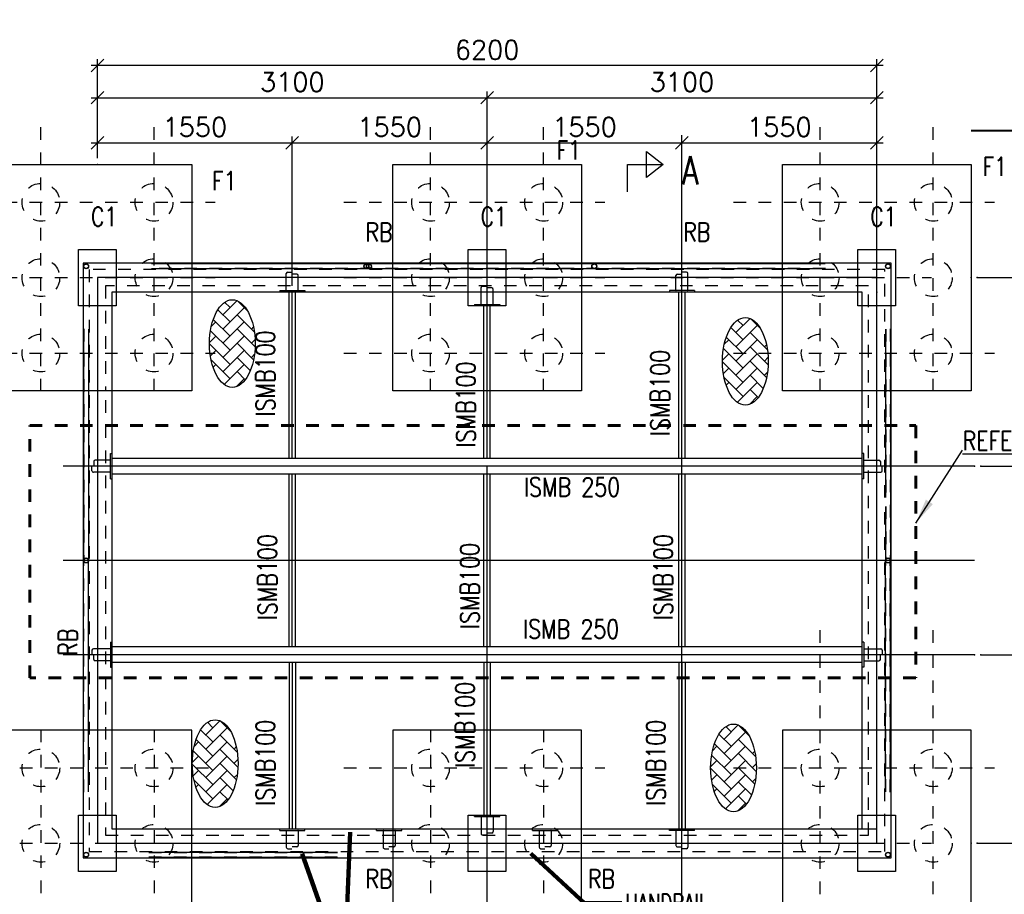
# Model space of a CAD drawing. Header units: inches. Extents: x 727810 to 1461440, y 2714588 to 5435005.
# Tile 186 of 233: x 729903.26 to 729911.09, y 2716067.69 to 2716074.65. Entities that reach past the tile are written whole.
import ezdxf

# ---------------------------------------------------------------- set-up
doc = ezdxf.new("R2010")
doc.units = ezdxf.units.IN
doc.header["$MEASUREMENT"] = 0
doc.linetypes.add('DIVIDEX2', pattern=[2.5, 1, -0.5, 0, -0.5, 0, -0.5])
doc.linetypes.add('HIDDEN', pattern=[0.375, 0.25, -0.125])
doc.layers.add('AM_5', color=3, linetype='Continuous', lineweight=15)
doc.layers.add('AM_8', color=1, linetype='Continuous', lineweight=15)
doc.layers.add('DETAILS', color=7, linetype='Continuous')
doc.layers.add('Inverter Room', color=7, linetype='Continuous')
doc.styles.add('RANJAN', font='romans.shx', dxfattribs={"width": 0.75})
doc.styles.add('ROMANS', font='ROMANS.shx', dxfattribs={"height": 10})
doc.dimstyles.new('DIM-', dxfattribs={"dimscale": 0, "dimtxt": 0.15, "dimasz": 0.15, "dimexe": 0, "dimexo": 0, "dimgap": 0.15, "dimtad": 1, "dimdec": 0, "dimlfac": 1000, "dimzin": 0, "dimdsep": 46, "dimtxsty": 'ROMANS', "dimblk": 'OBLIQUE', "dimcen": 0, "dimclrd": 6, "dimclre": 6, "dimclrt": 3, "dimadec": 0, "dimazin": 0, "dimtfac": 1, "dimtdec": 0, "dimtmove": 2, "dimatfit": 3, "dimfxl": 1, "dimtolj": 1, "dimtzin": 0, "dimarcsym": 2})
doc.dimstyles.new('ROMANS$0', dxfattribs={"dimscale": 100, "dimtxt": 100, "dimasz": 1, "dimexe": 0.5, "dimexo": 0.5, "dimgap": 0.5, "dimtad": 1, "dimdec": 0, "dimrnd": 5, "dimdsep": 46, "dimtxsty": 'ROMANS', "dimblk": 'OBLIQUE', "dimcen": 1, "dimdle": 0.5, "dimclrd": 6, "dimclre": 6, "dimclrt": 3, "dimadec": 0, "dimazin": 0, "dimtfac": 1, "dimtdec": 0, "dimtix": 1, "dimtmove": 0, "dimatfit": 3, "dimldrblk": 'OBLIQUE', "dimfxl": 1, "dimtolj": 1, "dimtzin": 0, "dimarcsym": 0})
doc.dimstyles.new('ROMANS$7', dxfattribs={"dimscale": 100, "dimtxt": 2.5, "dimasz": 2, "dimexe": 20, "dimexo": 20, "dimgap": 0.5, "dimtad": 1, "dimdec": 0, "dimrnd": 5, "dimzin": 0, "dimdsep": 46, "dimtxsty": 'ROMANS', "dimcen": 0.09, "dimdle": 20, "dimclrd": 256, "dimclre": 256, "dimclrt": 3, "dimadec": 0, "dimazin": 0, "dimtfac": 20, "dimtdec": 0, "dimtix": 1, "dimtmove": 2, "dimatfit": 3, "dimfxl": 1, "dimtolj": 1, "dimtzin": 0, "dimarcsym": 0})

# ---------------------------------------------------------------- blocks, each defined once
blk = doc.blocks.new('_Oblique')
at = {"color": 0, "linetype": 'ByBlock', "lineweight": -2}
blk.add_line((-0.5, -0.5), (0.5, 0.5), dxfattribs=at)
blk = doc.blocks.new('*D83')
at = {"layer": 'Inverter Room', "color": 6, "lineweight": -2, "ltscale": 0.5, "transparency": 16777216}
for p, q in [((2096077.9, -2325715.3), (2096077.9, -2332015.3)), ((2096815.3, -2325765.3), (2096027.9, -2325765.3)), ((2096815.3, -2331965.3), (2096027.9, -2331965.3))]:
    blk.add_line(p, q, dxfattribs=at)
at = {"layer": 'Inverter Room', "color": 0, "ltscale": 0.5, "transparency": 16777216}
for p in [(2096865.3, -2325765.3), (2096077.9, -2331965.3), (2096865.3, -2331965.3)]:
    blk.add_point(p, dxfattribs=at)
at = {"layer": 'Inverter Room', "color": 6, "lineweight": -2, "ltscale": 0.5, "transparency": 16777216, "xscale": 100, "yscale": 100, "zscale": 100}
for p, rotation in [((2096077.9, -2325765.3), 90), ((2096077.9, -2331965.3), 270)]:
    blk.add_blockref('_Oblique', p, dxfattribs=dict(at, rotation=rotation))
at = {"layer": 'Inverter Room', "color": 3, "ltscale": 0.5, "transparency": 16777216, "insert": (2095952.9, -2328865.3), "char_height": 150, "attachment_point": 5, "rotation": 90, "style": 'ROMANS'}
blk.add_mtext('\\A1;6200', dxfattribs=at)
blk = doc.blocks.new('*D84')
at = {"layer": 'Inverter Room', "color": 6, "lineweight": -2, "ltscale": 0.5, "transparency": 16777216}
for p, q in [((2097765.3, -2324965.3), (2097765.3, -2323911.8)), ((2102265.3, -2324965.3), (2102265.3, -2323911.8)), ((2097715.3, -2323961.8), (2102315.3, -2323961.8))]:
    blk.add_line(p, q, dxfattribs=at)
at = {"layer": 'Inverter Room', "color": 0, "ltscale": 0.5, "transparency": 16777216}
for p in [(2102265.3, -2323961.8), (2097765.3, -2325015.3), (2102265.3, -2325015.3)]:
    blk.add_point(p, dxfattribs=at)
at = {"layer": 'Inverter Room', "color": 6, "lineweight": -2, "ltscale": 0.5, "transparency": 16777216, "xscale": 100, "yscale": 100, "zscale": 100, "rotation": 180}
blk.add_blockref('_Oblique', (2097765.3, -2323961.8), dxfattribs=at)
at = {"layer": 'Inverter Room', "color": 6, "lineweight": -2, "ltscale": 0.5, "transparency": 16777216, "xscale": 100, "yscale": 100, "zscale": 100}
blk.add_blockref('_Oblique', (2102265.3, -2323961.8), dxfattribs=at)
at = {"layer": 'Inverter Room', "color": 3, "ltscale": 0.5, "transparency": 16777216, "insert": (2100015.3, -2323836.8), "char_height": 150, "attachment_point": 5, "style": 'ROMANS'}
blk.add_mtext('\\A1;4500', dxfattribs=at)
blk = doc.blocks.new('*D85')
at = {"layer": 'AM_5', "color": 6, "lineweight": -2, "transparency": 16777216}
for p, q in [((2096815.3, -2328865.3), (2096283.6, -2328865.3)), ((2096333.6, -2332015.3), (2096333.6, -2328815.3)), ((2096815.3, -2331965.3), (2096283.6, -2331965.3))]:
    blk.add_line(p, q, dxfattribs=at)
at = {"layer": 'Inverter Room', "color": 0, "transparency": 16777216}
for p in [(2096333.6, -2328865.3), (2096865.3, -2328865.3), (2096865.3, -2331965.3)]:
    blk.add_point(p, dxfattribs=at)
at = {"layer": 'AM_5', "color": 6, "lineweight": -2, "transparency": 16777216, "xscale": 100, "yscale": 100, "zscale": 100}
for p, rotation in [((2096333.6, -2328865.3), 90), ((2096333.6, -2331965.3), 270)]:
    blk.add_blockref('_Oblique', p, dxfattribs=dict(at, rotation=rotation))
at = {"layer": 'AM_5', "color": 3, "transparency": 16777216, "insert": (2096208.6, -2330415.3), "char_height": 150, "attachment_point": 5, "rotation": 90, "style": 'ROMANS', "bg_fill": 3, "box_fill_scale": 1.25, "bg_fill_color": 256, "bg_fill_true_color": 13158600, "bg_fill_transparency": 0}
blk.add_mtext('\\A1;3100', dxfattribs=at)
blk = doc.blocks.new('*D73')
at = {"layer": 'AM_5', "color": 6, "lineweight": -2, "transparency": 16777216}
for p, q in [((2096333.6, -2328915.3), (2096333.6, -2325715.3)), ((2096815.3, -2325765.3), (2096283.6, -2325765.3)), ((2096815.3, -2328865.3), (2096283.6, -2328865.3))]:
    blk.add_line(p, q, dxfattribs=at)
at = {"layer": 'Inverter Room', "color": 0, "transparency": 16777216}
for p in [(2096333.6, -2325765.3), (2096865.3, -2325765.3), (2096865.3, -2328865.3)]:
    blk.add_point(p, dxfattribs=at)
at = {"layer": 'AM_5', "color": 6, "lineweight": -2, "transparency": 16777216, "xscale": 100, "yscale": 100, "zscale": 100}
for p, rotation in [((2096333.6, -2325765.3), 90), ((2096333.6, -2328865.3), 270)]:
    blk.add_blockref('_Oblique', p, dxfattribs=dict(at, rotation=rotation))
at = {"layer": 'AM_5', "color": 3, "transparency": 16777216, "insert": (2096208.6, -2327315.3), "char_height": 150, "attachment_point": 5, "rotation": 90, "style": 'ROMANS', "bg_fill": 3, "box_fill_scale": 1.25, "bg_fill_color": 256, "bg_fill_true_color": 13158600, "bg_fill_transparency": 0}
blk.add_mtext('\\A1;3100', dxfattribs=at)
blk = doc.blocks.new('*D86')
at = {"layer": 'DETAILS', "color": 6, "lineweight": -2, "ltscale": 0.5, "transparency": 16777216}
for p, q in [((2097765.3, -2324915.3), (2097765.3, -2324315.3)), ((2099265.3, -2324937.7), (2099265.3, -2324315.3)), ((2099315.3, -2324365.3), (2097715.3, -2324365.3))]:
    blk.add_line(p, q, dxfattribs=at)
at = {"layer": 'Inverter Room', "color": 0, "ltscale": 0.5, "transparency": 16777216}
for p in [(2097765.3, -2324365.3), (2097765.3, -2324965.3), (2099265.3, -2324987.7)]:
    blk.add_point(p, dxfattribs=at)
at = {"layer": 'DETAILS', "color": 6, "lineweight": -2, "ltscale": 0.5, "transparency": 16777216, "xscale": 100, "yscale": 100, "zscale": 100, "rotation": 180}
blk.add_blockref('_Oblique', (2097765.3, -2324365.3), dxfattribs=at)
at = {"layer": 'DETAILS', "color": 6, "lineweight": -2, "ltscale": 0.5, "transparency": 16777216, "xscale": 100, "yscale": 100, "zscale": 100}
blk.add_blockref('_Oblique', (2099265.3, -2324365.3), dxfattribs=at)
at = {"layer": 'DETAILS', "color": 3, "ltscale": 0.5, "transparency": 16777216, "insert": (2098515.3, -2324240.3), "char_height": 150, "attachment_point": 5, "style": 'ROMANS', "bg_fill": 3, "box_fill_scale": 1.25, "bg_fill_color": 256, "bg_fill_true_color": 13158600, "bg_fill_transparency": 0}
blk.add_mtext('\\A1;1500', dxfattribs=at)
blk = doc.blocks.new('*D74')
at = {"layer": 'DETAILS', "color": 6, "lineweight": -2, "ltscale": 0.5, "transparency": 16777216}
for p, q in [((2100765.3, -2324937.7), (2100765.3, -2324315.3)), ((2102265.3, -2324915.3), (2102265.3, -2324315.3)), ((2100715.3, -2324365.3), (2102315.3, -2324365.3))]:
    blk.add_line(p, q, dxfattribs=at)
at = {"layer": 'Inverter Room', "color": 0, "ltscale": 0.5, "transparency": 16777216}
for p in [(2102265.3, -2324365.3), (2102265.3, -2324965.3), (2100765.3, -2324987.7)]:
    blk.add_point(p, dxfattribs=at)
at = {"layer": 'DETAILS', "color": 6, "lineweight": -2, "ltscale": 0.5, "transparency": 16777216, "xscale": 100, "yscale": 100, "zscale": 100, "rotation": 180}
blk.add_blockref('_Oblique', (2100765.3, -2324365.3), dxfattribs=at)
at = {"layer": 'DETAILS', "color": 6, "lineweight": -2, "ltscale": 0.5, "transparency": 16777216, "xscale": 100, "yscale": 100, "zscale": 100}
blk.add_blockref('_Oblique', (2102265.3, -2324365.3), dxfattribs=at)
at = {"layer": 'DETAILS', "color": 3, "ltscale": 0.5, "transparency": 16777216, "insert": (2101515.3, -2324240.3), "char_height": 150, "attachment_point": 5, "style": 'ROMANS', "bg_fill": 3, "box_fill_scale": 1.25, "bg_fill_color": 256, "bg_fill_true_color": 13158600, "bg_fill_transparency": 0}
blk.add_mtext('\\A1;1500', dxfattribs=at)
blk = doc.blocks.new('*D75')
at = {"layer": 'DETAILS', "color": 6, "lineweight": -2, "ltscale": 0.5, "transparency": 16777216}
for p, q in [((2099265.3, -2324887.7), (2099265.3, -2324315.3)), ((2100765.3, -2324887.7), (2100765.3, -2324315.3)), ((2099215.3, -2324365.3), (2100815.3, -2324365.3))]:
    blk.add_line(p, q, dxfattribs=at)
at = {"layer": 'Inverter Room', "color": 0, "ltscale": 0.5, "transparency": 16777216}
for p in [(2100765.3, -2324365.3), (2099265.3, -2324937.7), (2100765.3, -2324937.7)]:
    blk.add_point(p, dxfattribs=at)
at = {"layer": 'DETAILS', "color": 6, "lineweight": -2, "ltscale": 0.5, "transparency": 16777216, "xscale": 100, "yscale": 100, "zscale": 100, "rotation": 180}
blk.add_blockref('_Oblique', (2099265.3, -2324365.3), dxfattribs=at)
at = {"layer": 'DETAILS', "color": 6, "lineweight": -2, "ltscale": 0.5, "transparency": 16777216, "xscale": 100, "yscale": 100, "zscale": 100}
blk.add_blockref('_Oblique', (2100765.3, -2324365.3), dxfattribs=at)
at = {"layer": 'DETAILS', "color": 3, "ltscale": 0.5, "transparency": 16777216, "insert": (2100015.3, -2324240.3), "char_height": 150, "attachment_point": 5, "style": 'ROMANS', "bg_fill": 3, "box_fill_scale": 1.25, "bg_fill_color": 256, "bg_fill_true_color": 13158600, "bg_fill_transparency": 0}
blk.add_mtext('\\A1;1500', dxfattribs=at)
blk = doc.blocks.new('*D87')
at = {"layer": 'DETAILS', "color": 6, "lineweight": -2, "ltscale": 0.5, "transparency": 16777216}
for p, q in [((2096691.9, -2332015.3), (2096691.9, -2330365.3)), ((2097830.3, -2330415.3), (2096641.9, -2330415.3)), ((2096815.3, -2331965.3), (2096641.9, -2331965.3))]:
    blk.add_line(p, q, dxfattribs=at)
at = {"layer": 'Inverter Room', "color": 0, "ltscale": 0.5, "transparency": 16777216}
for p in [(2096691.9, -2330415.3), (2097880.3, -2330415.3), (2096865.3, -2331965.3)]:
    blk.add_point(p, dxfattribs=at)
at = {"layer": 'DETAILS', "color": 6, "lineweight": -2, "ltscale": 0.5, "transparency": 16777216, "xscale": 100, "yscale": 100, "zscale": 100}
for p, rotation in [((2096691.9, -2330415.3), 90), ((2096691.9, -2331965.3), 270)]:
    blk.add_blockref('_Oblique', p, dxfattribs=dict(at, rotation=rotation))
at = {"layer": 'DETAILS', "color": 3, "ltscale": 0.5, "transparency": 16777216, "insert": (2096566.9, -2331190.3), "char_height": 150, "attachment_point": 5, "rotation": 90, "style": 'ROMANS', "bg_fill": 3, "box_fill_scale": 1.25, "bg_fill_color": 256, "bg_fill_true_color": 13158600, "bg_fill_transparency": 0}
blk.add_mtext('\\A1;1550', dxfattribs=at)
blk = doc.blocks.new('*D88')
at = {"layer": 'DETAILS', "color": 6, "lineweight": -2, "ltscale": 0.5, "transparency": 16777216}
for p, q in [((2096691.9, -2327365.3), (2096691.9, -2325715.3)), ((2097830.3, -2325765.3), (2096641.9, -2325765.3)), ((2097830.3, -2327315.3), (2096641.9, -2327315.3))]:
    blk.add_line(p, q, dxfattribs=at)
at = {"layer": 'Inverter Room', "color": 0, "ltscale": 0.5, "transparency": 16777216}
for p in [(2096691.9, -2325765.3), (2097880.3, -2325765.3), (2097880.3, -2327315.3)]:
    blk.add_point(p, dxfattribs=at)
at = {"layer": 'DETAILS', "color": 6, "lineweight": -2, "ltscale": 0.5, "transparency": 16777216, "xscale": 100, "yscale": 100, "zscale": 100}
for p, rotation in [((2096691.9, -2325765.3), 90), ((2096691.9, -2327315.3), 270)]:
    blk.add_blockref('_Oblique', p, dxfattribs=dict(at, rotation=rotation))
at = {"layer": 'DETAILS', "color": 3, "ltscale": 0.5, "transparency": 16777216, "insert": (2096566.9, -2326540.3), "char_height": 150, "attachment_point": 5, "rotation": 90, "style": 'ROMANS', "bg_fill": 3, "box_fill_scale": 1.25, "bg_fill_color": 256, "bg_fill_true_color": 13158600, "bg_fill_transparency": 0}
blk.add_mtext('\\A1;1550', dxfattribs=at)
blk = doc.blocks.new('*D89')
at = {"layer": 'DETAILS', "color": 6, "lineweight": -2, "ltscale": 0.5, "transparency": 16777216}
for p, q in [((2097830.3, -2328865.3), (2096641.9, -2328865.3)), ((2096691.9, -2330465.3), (2096691.9, -2328815.3)), ((2097830.3, -2330415.3), (2096641.9, -2330415.3))]:
    blk.add_line(p, q, dxfattribs=at)
at = {"layer": 'Inverter Room', "color": 0, "ltscale": 0.5, "transparency": 16777216}
for p in [(2096691.9, -2328865.3), (2097880.3, -2328865.3), (2097880.3, -2330415.3)]:
    blk.add_point(p, dxfattribs=at)
at = {"layer": 'DETAILS', "color": 6, "lineweight": -2, "ltscale": 0.5, "transparency": 16777216, "xscale": 100, "yscale": 100, "zscale": 100}
for p, rotation in [((2096691.9, -2328865.3), 90), ((2096691.9, -2330415.3), 270)]:
    blk.add_blockref('_Oblique', p, dxfattribs=dict(at, rotation=rotation))
at = {"layer": 'DETAILS', "color": 3, "ltscale": 0.5, "transparency": 16777216, "insert": (2096566.9, -2329640.3), "char_height": 150, "attachment_point": 5, "rotation": 90, "style": 'ROMANS', "bg_fill": 3, "box_fill_scale": 1.25, "bg_fill_color": 256, "bg_fill_true_color": 13158600, "bg_fill_transparency": 0}
blk.add_mtext('\\A1;1550', dxfattribs=at)
blk = doc.blocks.new('*D90')
at = {"layer": 'DETAILS', "color": 6, "lineweight": -2, "ltscale": 0.5, "transparency": 16777216}
for p, q in [((2097830.3, -2327315.3), (2096641.9, -2327315.3)), ((2096691.9, -2328915.3), (2096691.9, -2327265.3)), ((2097830.3, -2328865.3), (2096641.9, -2328865.3))]:
    blk.add_line(p, q, dxfattribs=at)
at = {"layer": 'Inverter Room', "color": 0, "ltscale": 0.5, "transparency": 16777216}
for p in [(2096691.9, -2327315.3), (2097880.3, -2327315.3), (2097880.3, -2328865.3)]:
    blk.add_point(p, dxfattribs=at)
at = {"layer": 'DETAILS', "color": 6, "lineweight": -2, "ltscale": 0.5, "transparency": 16777216, "xscale": 100, "yscale": 100, "zscale": 100}
for p, rotation in [((2096691.9, -2327315.3), 90), ((2096691.9, -2328865.3), 270)]:
    blk.add_blockref('_Oblique', p, dxfattribs=dict(at, rotation=rotation))
at = {"layer": 'DETAILS', "color": 3, "ltscale": 0.5, "transparency": 16777216, "insert": (2096566.9, -2328090.3), "char_height": 150, "attachment_point": 5, "rotation": 90, "style": 'ROMANS', "bg_fill": 3, "box_fill_scale": 1.25, "bg_fill_color": 256, "bg_fill_true_color": 13158600, "bg_fill_transparency": 0}
blk.add_mtext('\\A1;1550', dxfattribs=at)
blk = doc.blocks.new('bhcbhb')
at = {"layer": 'AM_8', "ltscale": 0.5}
h = blk.add_hatch(dxfattribs=at)
h.set_pattern_fill('AR-HBONE', color=256, scale=20, angle=90, style=0)
h.set_pattern_definition([(135, (-264515.51, -4301173.805), (-113.137085, 2e-14), [240, -80]), (225, (-264572.08, -4301117.24), (-113.137085, 2e-14), [240, -80])])
edge = h.paths.add_edge_path()
edge.add_ellipse((2098431.2, -2326810.7), major_axis=(-348.6, 0), ratio=0.521978, start_angle=191.45916, end_angle=459.29111)
edge.add_ellipse((2098431.2, -2326810.7), major_axis=(-348.6, 0), ratio=0.521978, start_angle=99.29111, end_angle=191.45916)
h = blk.add_hatch(dxfattribs=at)
h.set_pattern_fill('AR-HBONE', color=256, scale=20, angle=90, style=0)
h.set_pattern_definition([(135, (-261281.35, -4301267.94), (-113.137085, 2e-14), [240, -80]), (225, (-261337.92, -4301211.37), (-113.137085, 2e-14), [240, -80])])
edge = h.paths.add_edge_path()
edge.add_ellipse((2101665.3, -2326904.8), major_axis=(-348.6, 0), ratio=0.521978, start_angle=191.45916, end_angle=459.29111)
edge.add_ellipse((2101665.3, -2326904.8), major_axis=(-348.6, 0), ratio=0.521978, start_angle=99.29111, end_angle=191.45916)
h = blk.add_hatch(dxfattribs=at)
h.set_pattern_fill('AR-HBONE', color=256, scale=20, angle=90, style=0)
h.set_pattern_definition([(135, (-264657.27, -4305255.49), (-113.137085, 2e-14), [240, -80]), (225, (-264713.84, -4305198.924), (-113.137085, 2e-14), [240, -80])])
edge = h.paths.add_edge_path()
edge.add_ellipse((2098289.4, -2330892.4), major_axis=(-348.6, 0), ratio=0.521978, start_angle=191.45916, end_angle=459.29111)
edge.add_ellipse((2098289.4, -2330892.4), major_axis=(-348.6, 0), ratio=0.521978, start_angle=99.29111, end_angle=191.45916)
h = blk.add_hatch(dxfattribs=at)
h.set_pattern_fill('AR-HBONE', color=256, scale=20, angle=90, style=0)
h.set_pattern_definition([(135, (-261315.51, -4305391.94), (-113.137085, 2e-14), [240, -80]), (225, (-261372.075, -4305335.37), (-113.137085, 2e-14), [240, -80])])
edge = h.paths.add_edge_path()
edge.add_ellipse((2101631.2, -2331028.8), major_axis=(-348.6, 0), ratio=0.521978, start_angle=191.45916, end_angle=459.29111)
edge.add_ellipse((2101631.2, -2331028.8), major_axis=(-348.6, 0), ratio=0.521978, start_angle=99.29111, end_angle=191.45916)
at = {"layer": 'DETAILS', "linetype": 'DIVIDEX2', "ltscale": 0.5}
for p, q in [((2097165.3, -2326904.8), (2097165.3, -2324828.8)), ((2098365.3, -2326904.8), (2098365.3, -2324828.8)), ((2101665.3, -2326904.8), (2101665.3, -2324828.8)), ((2098669.2, -2325315.3), (2096567.2, -2325315.3)), ((2097765.3, -2327404.8), (2097765.3, -2325328.8)), ((2102669.2, -2325315.3), (2100567.2, -2325315.3)), ((2102265.3, -2327404.8), (2102265.3, -2325328.8)), ((2098669.2, -2326215.3), (2096567.2, -2326215.3)), ((2102669.2, -2326215.3), (2100567.2, -2326215.3)), ((2097165.3, -2330004.8), (2097165.3, -2327928.8)), ((2097765.3, -2330004.8), (2097765.3, -2327928.8)), ((2098365.3, -2330004.8), (2098365.3, -2327928.8)), ((2101665.3, -2330004.8), (2101665.3, -2327928.8)), ((2102265.3, -2330004.8), (2102265.3, -2327928.8)), ((2098669.2, -2328415.3), (2096567.2, -2328415.3)), ((2101361.4, -2328415.3), (2103463.4, -2328415.3)), ((2098669.2, -2329315.3), (2096567.2, -2329315.3)), ((2101361.4, -2329315.3), (2103463.4, -2329315.3)), ((2097165.3, -2333104.8), (2097165.3, -2331028.8)), ((2097765.3, -2333104.8), (2097765.3, -2331028.8)), ((2098365.3, -2333104.8), (2098365.3, -2331028.8)), ((2101665.3, -2332983.2), (2101665.3, -2331028.8)), ((2102265.3, -2332983.2), (2102265.3, -2331028.8)), ((2098669.2, -2331515.3), (2096567.2, -2331515.3)), ((2101361.4, -2331515.3), (2103547.7, -2331515.3)), ((2098669.2, -2332415.3), (2096567.2, -2332415.3)), ((2101361.4, -2332415.3), (2103547.7, -2332415.3))]:
    blk.add_line(p, q, dxfattribs=at)
at = {"layer": 'DETAILS', "ltscale": 0.5}
for p, q in [((2098174.4, -2325655.3), (2100014.8, -2325655.3)), ((2101856.2, -2325655.3), (2100015.8, -2325655.3)), ((2098174.4, -2325695.3), (2099515.3, -2325695.3)), ((2099585.3, -2325695.3), (2100014.8, -2325695.3)), ((2101856.2, -2325695.3), (2100015.8, -2325695.3)), ((2097654.4, -2326175.3), (2097654.4, -2331535.4)), ((2097694.4, -2326175.3), (2097694.4, -2331535.4)), ((2102336.2, -2331555.4), (2102336.2, -2330055.4)), ((2102376.2, -2331555.4), (2102376.2, -2330055.4)), ((2098174.4, -2332035.4), (2100014.8, -2332035.4)), ((2098174.4, -2332075.4), (2100014.8, -2332075.4)), ((2101856.2, -2332035.4), (2100015.8, -2332035.4)), ((2101856.2, -2332075.4), (2100015.8, -2332075.4))]:
    blk.add_line(p, q, dxfattribs=at)
at = {"layer": 'DETAILS', "linetype": 'HIDDEN', "lineweight": 60, "ltscale": 20}
blk.add_lwpolyline([(2098942.4, -2332504), (2098942.4, -2325454.7), (2100949.6, -2325454.7), (2100949.6, -2332504)], close=True, dxfattribs=at)
at = {"layer": 'DETAILS', "ltscale": 0.5}
for centre in [(2097674.4, -2325675.3), (2100015.3, -2325675.3), (2102356.2, -2325675.3), (2097674.4, -2328012.6), (2097674.4, -2329805.4), (2097674.4, -2329825.4), (2097674.4, -2332055.4), (2100015.3, -2332055.4), (2102356.2, -2332055.4)]:
    blk.add_circle(centre, 20, dxfattribs=at)
for centre in [(2098431.2, -2326810.7), (2101665.3, -2326904.8), (2098289.4, -2330892.4), (2101631.2, -2331028.8)]:
    blk.add_ellipse(centre, major_axis=(-348.6, 0), ratio=0.521978, dxfattribs=at)
at = {"layer": 'Inverter Room', "ltscale": 2}
for p, q in [((2099265.3, -2324987.7), (2099265.3, -2332237.4)), ((2100015.3, -2324987.7), (2100015.3, -2332237.4)), ((2100765.3, -2324987.7), (2100765.3, -2332237.4)), ((2099202.8, -2327315.3), (2097880.3, -2327315.3)), ((2100702.8, -2327315.3), (2099327.8, -2327315.3)), ((2100827.8, -2327315.3), (2102150.3, -2327315.3)), ((2099202.8, -2328865.3), (2097990.3, -2328865.3)), ((2103247.8, -2328865.3), (2099265.3, -2328865.3)), ((2099312.8, -2328865.3), (2099265.3, -2328865.3)), ((2100702.8, -2328865.3), (2099327.8, -2328865.3)), ((2099202.8, -2330415.3), (2097880.3, -2330415.3)), ((2100702.8, -2330415.3), (2099327.8, -2330415.3)), ((2100827.8, -2330415.3), (2102150.3, -2330415.3))]:
    blk.add_line(p, q, dxfattribs=at)
at = {"layer": 'Inverter Room', "color": 8, "linetype": 'HIDDEN', "ltscale": 2}
for p, q in [((2098172.8, -2325657.4), (2100006, -2325657.4)), ((2101857.9, -2325657.4), (2100024.7, -2325657.4)), ((2098174.4, -2325693.3), (2099515.3, -2325693.3)), ((2099585.3, -2325693.3), (2100006.1, -2325693.3)), ((2101856.2, -2325693.3), (2100024.6, -2325693.3)), ((2097656.4, -2326175.3), (2097656.4, -2331535.4)), ((2097692.4, -2326173.6), (2097692.4, -2331535.4)), ((2102338.2, -2331555.4), (2102338.2, -2330055.4)), ((2102374.2, -2331557), (2102374.2, -2330053.7)), ((2098172.8, -2332073.3), (2100006, -2332073.3)), ((2098174.4, -2332037.4), (2100006.1, -2332037.4)), ((2101856.2, -2332037.4), (2100024.6, -2332037.4)), ((2101857.9, -2332073.3), (2100024.7, -2332073.3))]:
    blk.add_line(p, q, dxfattribs=at)
at = {"layer": 'Inverter Room', "color": 2}
for p, q in [((2099217.6, -2325864.8), (2099217.6, -2325747.8)), ((2099228.9, -2325736.6), (2099267.4, -2325736.6)), ((2099301.8, -2325721.5), (2099268, -2325721.5)), ((2099313.1, -2325864.8), (2099313.1, -2325732.8)), ((2100717.6, -2325864.8), (2100717.6, -2325732.8)), ((2100728.9, -2325721.5), (2100762.7, -2325721.5)), ((2100801.8, -2325736.6), (2100763.2, -2325736.6)), ((2100813.1, -2325864.8), (2100813.1, -2325747.8)), ((2099310.1, -2325867.8), (2099220.6, -2325867.8)), ((2100720.6, -2325867.8), (2100810.1, -2325867.8)), ((2097722, -2327278.8), (2097722, -2327312.7)), ((2097865.3, -2327267.6), (2097733.3, -2327267.6)), ((2097737.1, -2327351.8), (2097737.1, -2327313.2)), ((2097868.3, -2327270.6), (2097868.3, -2327360.1)), ((2102162.3, -2327270.6), (2102162.3, -2327360.1)), ((2102165.3, -2327267.6), (2102297.4, -2327267.6)), ((2102293.6, -2327351.8), (2102293.6, -2327313.2)), ((2102308.6, -2327278.8), (2102308.6, -2327312.7)), ((2097865.3, -2327363.1), (2097748.3, -2327363.1)), ((2102165.3, -2327363.1), (2102282.3, -2327363.1)), ((2102162.3, -2328447.6), (2102162.3, -2328358.1)), ((2102165.3, -2328355.1), (2102282.3, -2328355.1)), ((2102293.6, -2328366.3), (2102293.6, -2328404.9)), ((2102308.6, -2328439.3), (2102308.6, -2328405.4)), ((2102165.3, -2328450.6), (2102297.4, -2328450.6)), ((2102162.3, -2329689.6), (2102162.3, -2329600.1)), ((2102165.3, -2329597.1), (2102282.3, -2329597.1)), ((2102293.6, -2329608.3), (2102293.6, -2329646.9)), ((2102308.6, -2329681.3), (2102308.6, -2329647.4)), ((2102165.3, -2329692.6), (2102297.4, -2329692.6)), ((2097737.1, -2330378.8), (2097737.1, -2330417.4)), ((2097865.3, -2330367.6), (2097748.3, -2330367.6)), ((2097868.3, -2330460.1), (2097868.3, -2330370.6)), ((2102162.3, -2330460.1), (2102162.3, -2330370.6)), ((2102165.3, -2330367.6), (2102282.3, -2330367.6)), ((2102293.6, -2330378.8), (2102293.6, -2330417.4)), ((2097722, -2330451.8), (2097722, -2330418)), ((2102308.6, -2330451.8), (2102308.6, -2330418)), ((2097865.3, -2330463.1), (2097733.3, -2330463.1)), ((2102165.3, -2330463.1), (2102297.4, -2330463.1)), ((2099217.6, -2331865.8), (2099217.6, -2331982.8)), ((2099310.1, -2331862.8), (2099220.6, -2331862.8)), ((2099313.1, -2331865.8), (2099313.1, -2331997.9)), ((2100717.6, -2331865.8), (2100717.6, -2331997.9)), ((2100720.6, -2331862.8), (2100810.1, -2331862.8)), ((2100813.1, -2331865.8), (2100813.1, -2331982.8)), ((2099228.9, -2331994.1), (2099267.4, -2331994.1)), ((2099301.8, -2332009.1), (2099268, -2332009.1)), ((2100728.9, -2332009.1), (2100762.7, -2332009.1)), ((2100801.8, -2331994.1), (2100763.2, -2331994.1))]:
    blk.add_line(p, q, dxfattribs=at)
at = {"layer": 'Inverter Room', "color": 4, "ltscale": 0.5}
for p, q in [((2099165.3, -2325867.8), (2099165.3, -2325879.8)), ((2099202.8, -2325880.3), (2099202.8, -2331850.3)), ((2099327.8, -2325880.3), (2099327.8, -2331850.3)), ((2099365.3, -2325867.8), (2099365.3, -2325879.8)), ((2100665.3, -2325867.8), (2100665.3, -2325879.8)), ((2100702.8, -2325880.3), (2100702.8, -2331850.3)), ((2100827.8, -2325880.3), (2100827.8, -2331850.3)), ((2100865.3, -2325867.8), (2100865.3, -2325879.8)), ((2097868.3, -2327215.3), (2097880.3, -2327215.3)), ((2102162.3, -2327215.3), (2102150.3, -2327215.3)), ((2099202.8, -2327290.3), (2097880.3, -2327290.3)), ((2100702.8, -2327290.3), (2099327.8, -2327290.3)), ((2100827.8, -2327290.3), (2102150.3, -2327290.3)), ((2099202.8, -2327340.3), (2097880.3, -2327340.3)), ((2100702.8, -2327340.3), (2099327.8, -2327340.3)), ((2100827.8, -2327340.3), (2102150.3, -2327340.3)), ((2097868.3, -2327415.3), (2097880.3, -2327415.3)), ((2102162.3, -2327415.3), (2102150.3, -2327415.3)), ((2102162.3, -2328302.8), (2102150.3, -2328302.8)), ((2102162.3, -2328502.8), (2102150.3, -2328502.8)), ((2097978.3, -2328765.3), (2097990.3, -2328765.3)), ((2102052.3, -2328765.3), (2102040.3, -2328765.3)), ((2099202.8, -2328840.3), (2097990.3, -2328840.3)), ((2099202.8, -2328890.3), (2097990.3, -2328890.3)), ((2100702.8, -2328840.3), (2099327.8, -2328840.3)), ((2100702.8, -2328890.3), (2099327.8, -2328890.3)), ((2100827.8, -2328840.3), (2102040.3, -2328840.3)), ((2100827.8, -2328890.3), (2102040.3, -2328890.3)), ((2097978.3, -2328965.3), (2097990.3, -2328965.3)), ((2102052.3, -2328965.3), (2102040.3, -2328965.3)), ((2102162.3, -2329544.8), (2102150.3, -2329544.8)), ((2102162.3, -2329744.8), (2102150.3, -2329744.8)), ((2097868.3, -2330315.3), (2097880.3, -2330315.3)), ((2102162.3, -2330315.3), (2102150.3, -2330315.3)), ((2099202.8, -2330390.3), (2097880.3, -2330390.3)), ((2099202.8, -2330440.3), (2097880.3, -2330440.3)), ((2100702.8, -2330390.3), (2099327.8, -2330390.3)), ((2100702.8, -2330440.3), (2099327.8, -2330440.3)), ((2100827.8, -2330390.3), (2102150.3, -2330390.3)), ((2100827.8, -2330440.3), (2102150.3, -2330440.3)), ((2097868.3, -2330515.3), (2097880.3, -2330515.3)), ((2102162.3, -2330515.3), (2102150.3, -2330515.3)), ((2099165.3, -2331862.8), (2099165.3, -2331850.8)), ((2099365.3, -2331862.8), (2099365.3, -2331850.8)), ((2100665.3, -2331862.8), (2100665.3, -2331850.8)), ((2100865.3, -2331862.8), (2100865.3, -2331850.8))]:
    blk.add_line(p, q, dxfattribs=at)
at = {"layer": 'Inverter Room'}
for p, q in [((2097832, -2328901.8), (2097832, -2328868)), ((2097847.1, -2328828.8), (2097847.1, -2328867.4)), ((2097975.3, -2328817.6), (2097858.3, -2328817.6)), ((2097978.3, -2328910.1), (2097978.3, -2328820.6)), ((2102052.3, -2328910.1), (2102052.3, -2328820.6)), ((2102055.3, -2328817.6), (2102172.3, -2328817.6)), ((2102183.6, -2328828.8), (2102183.6, -2328867.4)), ((2102198.6, -2328901.8), (2102198.6, -2328868)), ((2097975.3, -2328913.1), (2097843.3, -2328913.1)), ((2102055.3, -2328913.1), (2102187.4, -2328913.1))]:
    blk.add_line(p, q, dxfattribs=at)
at = {"layer": 'Inverter Room', "color": 4, "ltscale": 0.5}
for points in [[(2098665.3, -2325015.3), (2098665.3, -2326515.3), (2096865.3, -2326515.3), (2096865.3, -2325015.3)], [(2101365.3, -2325015.3), (2101365.3, -2326515.3), (2103165.3, -2326515.3), (2103165.3, -2325015.3)], [(2102380.3, -2332080.3), (2102380.3, -2325650.3), (2097650.3, -2325650.3), (2097650.3, -2332080.3)], [(2102150.3, -2331850.3), (2102150.3, -2325880.3), (2097880.3, -2325880.3), (2097880.3, -2331850.3)], [(2098665.3, -2328115.3), (2098665.3, -2329615.3), (2096865.3, -2329615.3), (2096865.3, -2328115.3)], [(2101365.3, -2328115.3), (2101365.3, -2329615.3), (2103165.3, -2329615.3), (2103165.3, -2328115.3)], [(2098665.3, -2331215.3), (2098665.3, -2332715.3), (2096865.3, -2332715.3), (2096865.3, -2331215.3)], [(2101365.3, -2331215.3), (2101365.3, -2332715.3), (2103165.3, -2332715.3), (2103165.3, -2331215.3)]]:
    blk.add_lwpolyline(points, close=True, dxfattribs=at)
at = {"layer": 'Inverter Room', "ltscale": 3}
for points in [[(2097990.3, -2325615.3), (2097990.3, -2325915.3), (2097540.3, -2325915.3), (2097540.3, -2325615.3)], [(2102490.3, -2325615.3), (2102490.3, -2325915.3), (2102040.3, -2325915.3), (2102040.3, -2325615.3)], [(2097990.3, -2328715.3), (2097990.3, -2329015.3), (2097540.3, -2329015.3), (2097540.3, -2328715.3)], [(2102490.3, -2328715.3), (2102490.3, -2329015.3), (2102040.3, -2329015.3), (2102040.3, -2328715.3)], [(2097990.3, -2331815.3), (2097990.3, -2332115.3), (2097540.3, -2332115.3), (2097540.3, -2331815.3)], [(2102490.3, -2331815.3), (2102490.3, -2332115.3), (2102040.3, -2332115.3), (2102040.3, -2331815.3)]]:
    blk.add_lwpolyline(points, close=True, dxfattribs=at)
at = {"layer": 'Inverter Room', "color": 8, "linetype": 'HIDDEN', "ltscale": 2}
for points in [[(2099515.3, -2325700.3), (2097700.3, -2325700.3), (2097700.3, -2332030.3), (2102330.3, -2332030.3), (2102330.3, -2325700.3), (2099585.3, -2325700.3)], [(2098740.3, -2331900.3), (2102200.3, -2331900.3), (2102200.3, -2325830.3), (2097830.3, -2325830.3), (2097830.3, -2331900.3), (2098665.3, -2331900.3)]]:
    blk.add_lwpolyline(points, dxfattribs=at)
at = {"layer": 'Inverter Room', "ltscale": 2}
blk.add_lwpolyline([(2102265.3, -2331965.3), (2102265.3, -2325765.3), (2097765.3, -2325765.3), (2097765.3, -2331965.3)], close=True, dxfattribs=at)
at = {"layer": 'Inverter Room', "color": 4, "ltscale": 0.5}
for points in [[(2102150.3, -2331815.3), (2102150.3, -2325765.3)], [(2099365.3, -2325867.8), (2099165.3, -2325867.8)], [(2100665.3, -2325867.8), (2100865.3, -2325867.8)], [(2097868.3, -2327215.3), (2097868.3, -2327415.3)], [(2102162.3, -2327215.3), (2102162.3, -2327415.3)], [(2102162.3, -2328502.8), (2102162.3, -2328302.8)], [(2097978.3, -2328965.3), (2097978.3, -2328765.3)], [(2102052.3, -2328965.3), (2102052.3, -2328765.3)], [(2102162.3, -2329744.8), (2102162.3, -2329544.8)], [(2097868.3, -2330515.3), (2097868.3, -2330315.3)], [(2102162.3, -2330515.3), (2102162.3, -2330315.3)], [(2099365.3, -2331862.8), (2099165.3, -2331862.8)], [(2100665.3, -2331862.8), (2100865.3, -2331862.8)]]:
    blk.add_lwpolyline(points, dxfattribs=at)
at = {"layer": 'Inverter Room', "color": 8, "linetype": 'HIDDEN', "ltscale": 2}
for centre, radius in [((2097165.3, -2325315.3), 150), ((2097765.3, -2325315.3), 150), ((2098365.3, -2325315.3), 150), ((2101665.3, -2325315.3), 150), ((2102265.3, -2325315.3), 150), ((2097674.4, -2325675.3), 18), ((2100015.3, -2325675.3), 18), ((2102356.2, -2325675.3), 18), ((2097165.3, -2326215.3), 150), ((2097765.3, -2326215.3), 150), ((2098365.3, -2326215.3), 150), ((2101665.3, -2326215.3), 150), ((2102265.3, -2326215.3), 150), ((2097674.4, -2328012.6), 18), ((2097165.3, -2328415.3), 150), ((2097765.3, -2328415.3), 150), ((2098365.3, -2328415.3), 150), ((2101665.3, -2328415.3), 150), ((2102265.3, -2328415.3), 150), ((2097165.3, -2329315.3), 150), ((2097765.3, -2329315.3), 150), ((2098365.3, -2329315.3), 150), ((2101665.3, -2329315.3), 150), ((2102265.3, -2329315.3), 150), ((2097674.4, -2329805.4), 18), ((2097674.4, -2329825.4), 18), ((2097165.3, -2331515.3), 150), ((2097765.3, -2331515.3), 150), ((2098365.3, -2331515.3), 150), ((2101665.3, -2331515.3), 150), ((2102265.3, -2331515.3), 150), ((2097674.4, -2332055.4), 18), ((2100015.3, -2332055.4), 18), ((2102356.2, -2332055.4), 18), ((2097165.3, -2332415.3), 150), ((2097765.3, -2332415.3), 150), ((2098365.3, -2332415.3), 150), ((2101665.3, -2332415.3), 150), ((2102265.3, -2332415.3), 150)]:
    blk.add_circle(centre, radius, dxfattribs=at)
at = {"layer": 'Inverter Room', "color": 2}
for centre, radius, start, end in [((2099228.9, -2325747.8), 11.2, 90, 180), ((2099301.8, -2325732.8), 11.2, 0, 90), ((2100728.9, -2325732.8), 11.2, 90, 180), ((2100801.8, -2325747.8), 11.2, 360, 90), ((2099220.6, -2325864.8), 3, 180, 270), ((2099310.1, -2325864.8), 3, 270, 0), ((2100720.6, -2325864.8), 3, 180, 270), ((2100810.1, -2325864.8), 3, 270, 360), ((2097733.3, -2327278.8), 11.2, 90, 180), ((2097865.3, -2327270.6), 3, 0, 90), ((2102165.3, -2327270.6), 3, 90, 180), ((2102297.4, -2327278.8), 11.2, 360, 90), ((2097748.3, -2327351.8), 11.2, 180, 270), ((2097865.3, -2327360.1), 3, 270, 0), ((2102165.3, -2327360.1), 3, 180, 270), ((2102282.3, -2327351.8), 11.2, 270, 360), ((2102165.3, -2328358.1), 3, 90, 180), ((2102282.3, -2328366.3), 11.2, 0, 90), ((2102165.3, -2328447.6), 3, 180, 270), ((2102297.4, -2328439.3), 11.2, 270, 0), ((2102165.3, -2329600.1), 3, 90, 180), ((2102282.3, -2329608.3), 11.2, 0, 90), ((2102165.3, -2329689.6), 3, 180, 270), ((2102297.4, -2329681.3), 11.2, 270, 0), ((2097748.3, -2330378.8), 11.2, 90, 180), ((2097865.3, -2330370.6), 3, 0, 90), ((2102165.3, -2330370.6), 3, 90, 180), ((2102282.3, -2330378.8), 11.2, 0, 90), ((2097733.3, -2330451.8), 11.2, 180, 270), ((2102297.4, -2330451.8), 11.2, 270, 0), ((2097865.3, -2330460.1), 3, 270, 0), ((2102165.3, -2330460.1), 3, 180, 270), ((2099220.6, -2331865.8), 3, 90, 180), ((2099310.1, -2331865.8), 3, 0, 90), ((2100720.6, -2331865.8), 3, 90, 180), ((2100810.1, -2331865.8), 3, 0, 90), ((2099228.9, -2331982.8), 11.2, 180, 270), ((2099301.8, -2331997.9), 11.2, 270, 0), ((2100728.9, -2331997.9), 11.2, 180, 270), ((2100801.8, -2331982.8), 11.2, 270, 0)]:
    blk.add_arc(centre, radius, start, end, dxfattribs=at)
at = {"layer": 'Inverter Room'}
for centre, radius, start, end in [((2097858.3, -2328828.8), 11.2, 90, 180), ((2097975.3, -2328820.6), 3, 0, 90), ((2102055.3, -2328820.6), 3, 90, 180), ((2102172.3, -2328828.8), 11.2, 0, 90), ((2097843.3, -2328901.8), 11.2, 180, 270), ((2097975.3, -2328910.1), 3, 270, 0), ((2102055.3, -2328910.1), 3, 180, 270), ((2102187.4, -2328901.8), 11.2, 270, 0)]:
    blk.add_arc(centre, radius, start, end, dxfattribs=at)
at = {"layer": 'DETAILS', "color": 3, "style": 'ROMANS', "width": 0.8}
for s, rotation, p in [('RB', 90, (2097478.1, -2327305.9)), ('ISMB100', 180, (2100490.5, -2327389.4)), ('ISMB100', 180, (2099024.7, -2327414.8)), ('ISMB100', 180, (2101966.8, -2327447.9)), ('RB', 90, (2102623, -2328064.4)), ('ISMB 250', 90, (2099506.6, -2328573.1)), ('ISMB 250', 90, (2100636.5, -2328580.4)), ('ISMB100', 180, (2099116.2, -2328959.6)), ('ISMB100', 180, (2100560.4, -2328928.1)), ('ISMB100', 180, (2101665.3, -2328966.8)), ('RB', 90, (2097478.1, -2329833.5)), ('RB', 90, (2102623, -2329833.5)), ('ISMB100', 180, (2100490.5, -2330538.1)), ('ISMB100', 180, (2098869.3, -2330555.3)), ('ISMB100', 180, (2101966.8, -2330555.3)), ('RB', 180, (2100772.7, -2332126.2))]:
    blk.add_text(s, height=150, rotation=rotation, dxfattribs=at).set_placement(p)
at = {"layer": 'Inverter Room', "color": 3, "linetype": 'Continuous', "style": 'ROMANS', "width": 0.8}
for s, p in [('F1', (2096955.7, -2324924.2)), ('C1', (2097355, -2325817.8)), ('F1', (2096826.4, -2328313.7)), ('C1', (2097355, -2328917.8)), ('F1', (2097070, -2331054.3)), ('C1', (2097355, -2332017.8))]:
    blk.add_text(s, height=150, rotation=90, dxfattribs=at).set_placement(p)
at = {"layer": 'Inverter Room', "color": 3, "style": 'ROMANS', "width": 0.7}
blk.add_text('HANDRAIL', height=150, rotation=90, dxfattribs=at).set_placement((2102818.3, -2327766.3))
at = {"layer": 'Inverter Room', "ltscale": 0.5}
for base, p1, p2, angle, picture, middle in [((2102265.3, -2323961.8), (2097765.3, -2325015.3), (2102265.3, -2325015.3), 180, '*D84', (2100015.3, -2323836.8)), ((2096077.9, -2331965.3), (2096865.3, -2325765.3), (2096865.3, -2331965.3), 90, '*D83', (2095952.9, -2328865.3))]:
    dim = blk.add_linear_dim(base=base, p1=p1, p2=p2, angle=angle, dimstyle='ROMANS$0', override={"dimtxt": 150, "dimfxl": 0.75, "dimarcsym": 1}, dxfattribs=at)
    dim.commit()
    dim.dimension.update_dxf_attribs({"geometry": picture, "text_midpoint": middle})
at = {"layer": 'DETAILS', "ltscale": 100}
blk.add_leader([(2099717.3, -2325454.7), (2099137.7, -2325082.5)], dimstyle='ROMANS$7', override={"dimtxt": 150, "dimgap": 0.5, "dimtad": 0, "dimtfill": 1, "dimarcsym": 1}, dxfattribs=at)
at = {"layer": 'Inverter Room'}
for points in [[(2102346.4, -2328518.2), (2102741.7, -2328091), (2102741.7, -2327793)], [(2102349.6, -2330336.9), (2103291.6, -2330001.8), (2103291.6, -2329703.9)], [(2102175.8, -2329954.2), (2103291.6, -2330001.8)]]:
    blk.add_leader(points, dimstyle='DIM-', override={"dimscale": 50, "dimtxt": 2.5, "dimasz": 2.3, "dimexe": 1, "dimexo": 1, "dimgap": 0.5, "dimtad": 0, "dimdle": 1, "dimlwd": 65535, "dimlwe": 65535}, dxfattribs=at)
at = {"layer": 'AM_5'}
dim = blk.add_linear_dim(base=(2096333.6, -2328865.3), p1=(2096865.3, -2331965.3), p2=(2096865.3, -2328865.3), angle=90, dimstyle='ROMANS$0', override={"dimtxt": 150, "dimtfill": 1, "dimarcsym": 1}, dxfattribs=at)
dim.commit()
dim.dimension.update_dxf_attribs({"geometry": '*D85', "text_midpoint": (2096208.6, -2330415.3)})
at = {"layer": 'DETAILS', "ltscale": 0.5}
for base, p1, p2, picture, middle in [((2097765.3, -2324365.3), (2099265.3, -2324987.7), (2097765.3, -2324965.3), '*D86', (2098515.3, -2324240.3)), ((2102265.3, -2324365.3), (2100765.3, -2324987.7), (2102265.3, -2324965.3), '*D74', (2101515.3, -2324240.3))]:
    dim = blk.add_linear_dim(base=base, p1=p1, p2=p2, angle=180, dimstyle='ROMANS$0', override={"dimtxt": 150, "dimtfill": 1, "dimarcsym": 1}, dxfattribs=at)
    dim.commit()
    dim.dimension.update_dxf_attribs({"geometry": picture, "text_midpoint": middle})
at = {"layer": 'Inverter Room', "color": 2, "linetype": 'Continuous', "style": 'ROMANS', "width": 0.8}
blk.add_text('%%UREFER ERECTION NOTES', height=150, rotation=90, dxfattribs=at).set_placement((2099137.7, -2325082.5))
at = {"layer": 'AM_5'}
dim = blk.add_linear_dim(base=(2096333.6, -2325765.3), p1=(2096865.3, -2328865.3), p2=(2096865.3, -2325765.3), angle=90, dimstyle='ROMANS$0', override={"dimtxt": 150, "dimtfill": 1, "dimarcsym": 1}, dxfattribs=at)
dim.commit()
dim.dimension.update_dxf_attribs({"geometry": '*D73', "text_midpoint": (2096208.6, -2327315.3)})
at = {"layer": 'DETAILS', "ltscale": 0.5}
for base, p1, p2, angle, picture, middle in [((2100765.3, -2324365.3), (2099265.3, -2324937.7), (2100765.3, -2324937.7), 180, '*D75', (2100015.3, -2324240.3)), ((2096691.9, -2330415.3), (2096865.3, -2331965.3), (2097880.3, -2330415.3), 90, '*D87', (2096566.9, -2331190.3))]:
    dim = blk.add_linear_dim(base=base, p1=p1, p2=p2, angle=angle, dimstyle='ROMANS$0', override={"dimtxt": 150, "dimtfill": 1, "dimarcsym": 1}, dxfattribs=at)
    dim.commit()
    dim.dimension.update_dxf_attribs({"geometry": picture, "text_midpoint": middle})
at = {"layer": 'Inverter Room', "ltscale": 2}
for p, q in [((2103247.8, -2327315.3), (2096632.7, -2327315.3)), ((2099202.8, -2328865.3), (2096632.7, -2328865.3))]:
    blk.add_line(p, q, dxfattribs=at)
at = {"layer": 'Inverter Room', "color": 4, "linetype": 'Continuous'}
blk.add_lwpolyline([(2097083.7, -2327749), (2096863.7, -2327749), (2096863.7, -2327463.6), (2096969.2, -2327597.4), (2096761.4, -2327597.4), (2096863.7, -2327463.6)], dxfattribs=at)
at = {"layer": 'Inverter Room', "color": 2, "linetype": 'Continuous', "ltscale": 0.6, "style": 'RANJAN', "width": 0.75}
blk.add_text('A', height=225, rotation=90, dxfattribs=at).set_placement((2097024.7, -2327315.5))
at = {"layer": 'DETAILS', "ltscale": 0.5}
for base, p1, p2, picture, middle in [((2096691.9, -2325765.3), (2097880.3, -2327315.3), (2097880.3, -2325765.3), '*D88', (2096566.9, -2326540.3)), ((2096691.9, -2328865.3), (2097880.3, -2330415.3), (2097880.3, -2328865.3), '*D89', (2096566.9, -2329640.3))]:
    dim = blk.add_linear_dim(base=base, p1=p1, p2=p2, angle=90, dimstyle='ROMANS$0', override={"dimtxt": 150, "dimtfill": 1, "dimarcsym": 1}, dxfattribs=at)
    dim.commit()
    dim.dimension.update_dxf_attribs({"geometry": picture, "text_midpoint": middle})
dim = blk.add_linear_dim(base=(2096691.9, -2327315.3), p1=(2097880.3, -2328865.3), p2=(2097880.3, -2327315.3), angle=90, dimstyle='ROMANS$0', override={"dimtxt": 150, "dimtfill": 1, "dimarcsym": 1}, dxfattribs=at)
dim.commit()
dim.dimension.update_dxf_attribs({"geometry": '*D90', "text_midpoint": (2096566.9, -2328090.3)})

msp = doc.modelspace()

# ---------------------------------------------------------------- leaders
at = {"layer": 'Inverter Room', "ltscale": 0.5}
for points in [[(729988.68615, 2716189.53275), (729988.44543, 2716188.54975), (729987.87883, 2716188.5574)], [(729987.25059, 2715926.6474, 0), (729986.5703, 2715927.24855, 0), (729986.18411, 2715927.24299, 0)]]:
    msp.add_leader(points, dimstyle='ROMANS$7', override={"dimtxt": 150, "dimgap": 0.5, "dimtad": 0, "dimtfill": 1, "dimarcsym": 1}, dxfattribs=at)

# ---------------------------------------------------------------- next in the draw order: block references
at = {"layer": 'DETAILS', "xscale": 0.000999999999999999, "yscale": 0.000999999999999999, "zscale": 0.000999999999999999, "rotation": 270}
msp.add_blockref('bhcbhb', (732235.83945, 2718170.36006, 0.21928), dxfattribs=at)

# ---------------------------------------------------------------- next in the draw order: linework, layer by layer
at = {"layer": 'DETAILS', "color": 6, "lineweight": 40}
msp.add_line((729915.12419, 2716073.76171), (729910.82412, 2716073.76171, 0.21928), dxfattribs=at)
msp.add_line((729915.12419, 2716073.76171), (729910.82412, 2716073.76171, 0.21928), dxfattribs=at)

# ---------------------------------------------------------------- next in the draw order: leaders
at = {"layer": 'Inverter Room', "ltscale": 0.5}
msp.add_leader([(729918.4741, 2716080.99473, 0.21928), (729918.23338, 2716080.01173, 0.21928), (729917.66678, 2716080.01938, 0.21928)], dimstyle='ROMANS$7', override={"dimtxt": 150, "dimgap": 0.5, "dimtad": 0, "dimtfill": 1, "dimarcsym": 1}, dxfattribs=at)

doc.saveas('drawing.dxf')
